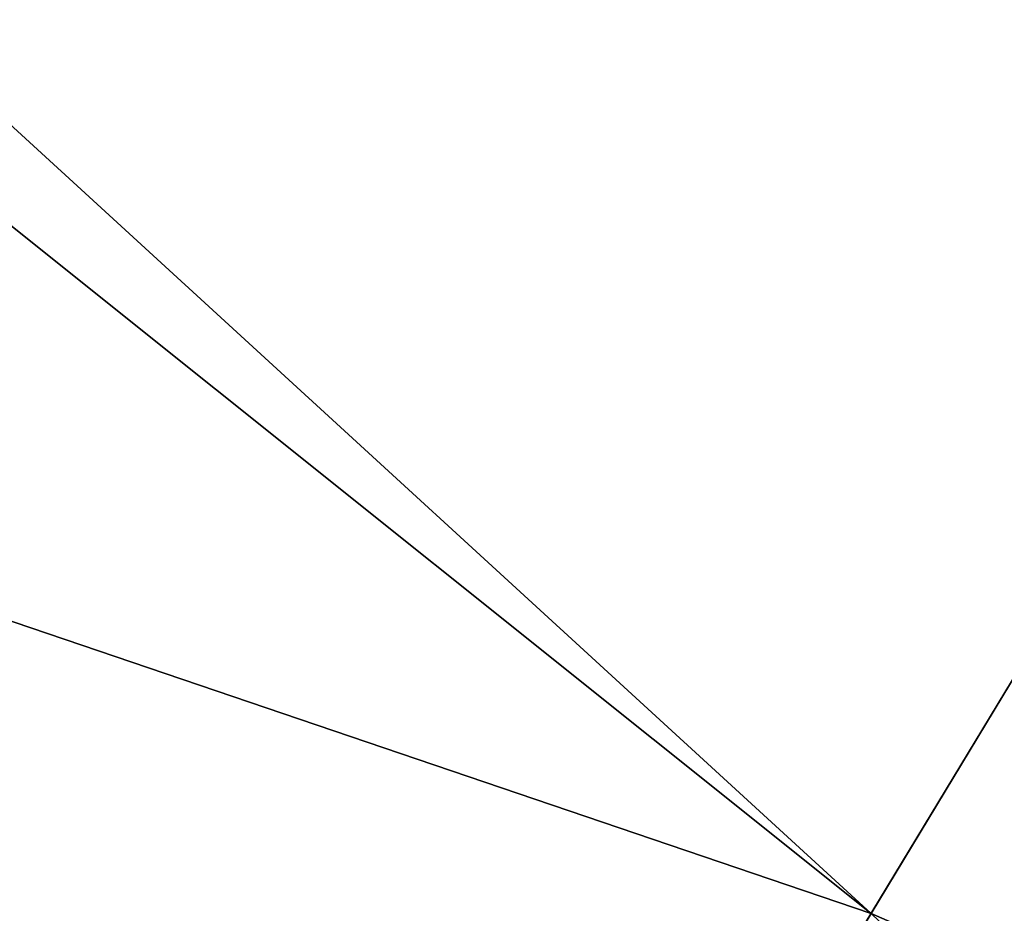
# Model space of a CAD drawing. Extents: x 5 to 504, y 5 to 504.
# Tile 171 of 256: x 244.09712 to 244.10774, y 237.31793 to 237.32757. Entities that reach past the tile are written whole.
import ezdxf

# ---------------------------------------------------------------- set-up
doc = ezdxf.new("R2010")
doc.units = 0
doc.layers.get('0').update_dxf_attribs({"color": 13, "linetype": 'CONTINUOUS'})

# ---------------------------------------------------------------- blocks, each defined once
blk = doc.blocks.new('GROUP_11')
for p, q in [((24.096712, 55.814713, 94), (29.620717, 58.233392, 94)), ((22.901927, 57.791728, 87.2), (24.096712, 55.814713, 94)), ((22.901927, 57.791728, 82.8), (25.769411, 53.046891, 81)), ((25.769411, 53.046891, 81), (22.901927, 57.791728, 77.1)), ((22.901927, 57.791728, 82.8), (28.234495, 48.967907, 83)), ((22.901927, 57.791728, 87.2), (28.234495, 48.967907, 87)), ((22.901927, 57.791728, 77.1), (28.234495, 48.967907, 77)), ((22.901927, 57.791728, 74.9), (28.234495, 48.967907, 75)), ((19.386933, 52.04873, 94), (24.096712, 55.814713, 94)), ((24.30639, 55.467758, 95.5), (24.096712, 55.814713, 94))]:
    blk.add_line(p, q)
mesh = blk.add_polyface()
corners = [(24.096712, 55.814713, 94), (28.978333, 60.452275, 87.2), (22.901927, 57.791728, 87.2), (29.620717, 58.233392, 94)]
mesh.append_faces([[corners[k] for k in face] for face in [(0, 1, 2), (1, 0, 3)]], dxfattribs={"vtx0": -1})
mesh = blk.add_polyface()
corners = [(24.30639, 55.467758, 95.5), (29.620717, 58.233392, 94), (24.096712, 55.814713, 94), (29.733452, 57.84399, 95.5)]
mesh.append_faces([[corners[k] for k in face] for face in [(0, 1, 2), (1, 0, 3)]], dxfattribs={"vtx0": -1})
mesh = blk.add_polyface()
corners = [(19.386933, 52.04873, 94), (22.901927, 57.791728, 87.2), (17.72117, 53.649147, 87.2), (24.096712, 55.814713, 94)]
mesh.append_faces([[corners[k] for k in face] for face in [(0, 1, 2), (1, 0, 3)]], dxfattribs={"vtx0": -1})
mesh = blk.add_polyface()
corners = [(17.72117, 53.649147, 74.9), (24.096712, 55.814713, 71), (19.386933, 52.04873, 71), (22.901927, 57.791728, 74.9)]
mesh.append_faces([[corners[k] for k in face] for face in [(0, 1, 2), (1, 0, 3)]], dxfattribs={"vtx0": -1})
mesh = blk.add_polyface()
corners = [(19.679265, 51.767866, 95.5), (24.096712, 55.814713, 94), (19.386933, 52.04873, 94), (24.30639, 55.467758, 95.5)]
mesh.append_faces([[corners[k] for k in face] for face in [(0, 1, 2), (1, 0, 3)]], dxfattribs={"vtx0": -1})
mesh = blk.add_polyface()
corners = [(19.386933, 52.04873, 71), (24.096712, 55.814713, 65), (19.386933, 52.04873, 65), (24.096712, 55.814713, 71)]
mesh.append_faces([[corners[k] for k in face] for face in [(0, 1, 2), (1, 0, 3)]], dxfattribs={"vtx0": -1})
blk = doc.blocks.new('GROUP_30')
at = {"extrusion": (0, -9.4369e-16, -1), "xscale": 0.3399999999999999, "yscale": 0.3399999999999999, "zscale": 0.4000000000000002, "rotation": 180}
blk.add_blockref('GROUP_11', (-86.3320704, 110.8087796, -38.8), dxfattribs=at)
blk = doc.blocks.new('GROUP_2')
at = {"xscale": 2.5, "yscale": 2.5, "zscale": 2.5}
blk.add_blockref('GROUP_30', (3.254959, 3.008937, 100.352983), dxfattribs=at)

msp = doc.modelspace()

# ---------------------------------------------------------------- block references
msp.add_blockref('GROUP_2', (4.53896, 4.729547))

doc.saveas('drawing.dxf')
